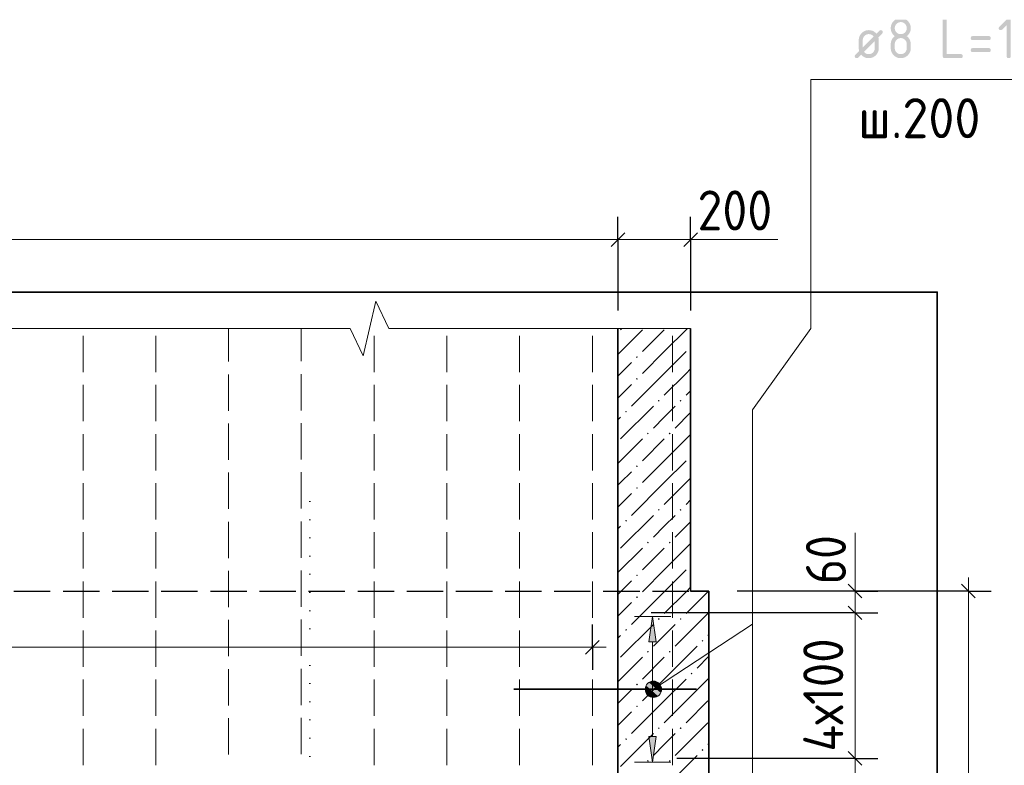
# Model space of a CAD drawing. Header units: millimetres. Extents: x 0 to 50400, y 0 to 35640.
# Tile 5 of 18: x 17045 to 23540, y 11374 to 16293. Entities that reach past the tile are written whole.
import ezdxf

# ---------------------------------------------------------------- set-up
doc = ezdxf.new("R2010")
doc.units = ezdxf.units.MM
for name, pattern in [('______2', [324, 240, -84]), ('______5', [1320, 960, -120, 120, -120]), ('______9', [120, 0, -120])]:
    doc.linetypes.add(name, pattern=pattern)
for name, color, linetype, lineweight in [('Standard', 7, 'Continuous', 25), ('ЖБ Стена верхний уровень', 7, 'Continuous', 35), ('Позиционная метка линия выноска', 7, 'Continuous', 13), ('Примечания', 7, 'Continuous', 13), ('Размерная линия_ общее', 7, 'Continuous', 13), ('Сечения символ', 7, 'Continuous', 25)]:
    doc.layers.add(name, color=color, linetype=linetype, lineweight=lineweight)
doc.layers.add('Оси', color=7, linetype='______5', true_color=0x656565)
doc.layers.add('Стена обрамление П-обр.', color=7, linetype='Continuous', true_color=0xa0a0a0)
doc.layers.add('Размерная выноска', color=7, linetype='Continuous')
doc.styles.add('ISOCPEUR', font='txt')

msp = doc.modelspace()

# ---------------------------------------------------------------- hatches: boundary and pattern name
at = {"layer": 'ЖБ Стена верхний уровень', "linetype": 'Continuous', "lineweight": 18, "transparency": 33554687}
for points in [[(21110.7, 14067.5), (21116.7, 14073.5), (21122.7, 14067.5), (21116.7, 14061.5)], [(21110.7, 13923.5), (21116.7, 13929.5), (21122.7, 13923.5), (21116.7, 13917.5)], [(21254.7, 13779.5), (21260.7, 13785.5), (21266.7, 13779.5), (21260.7, 13773.5)], [(21398.7, 13779.5), (21404.7, 13785.5), (21410.7, 13779.5), (21404.7, 13773.5)], [(21038.7, 13707.5), (21044.7, 13713.5), (21050.7, 13707.5), (21044.7, 13701.5)], [(21182.7, 13563.5), (21188.7, 13569.5), (21194.7, 13563.5), (21188.7, 13557.5)], [(21326.7, 13563.5), (21332.7, 13569.5), (21338.7, 13563.5), (21332.7, 13557.5)], [(21110.7, 13347.5), (21116.7, 13353.5), (21122.7, 13347.5), (21116.7, 13341.5)], [(21110.7, 13203.5), (21116.7, 13209.5), (21122.7, 13203.5), (21116.7, 13197.5)], [(21254.7, 13059.5), (21260.7, 13065.5), (21266.7, 13059.5), (21260.7, 13053.5)], [(21398.7, 13059.5), (21404.7, 13065.5), (21410.7, 13059.5), (21404.7, 13053.5)], [(21038.7, 12987.5), (21044.7, 12993.5), (21050.7, 12987.5), (21044.7, 12981.5)], [(21182.7, 12843.5), (21188.7, 12849.5), (21194.7, 12843.5), (21188.7, 12837.5)], [(21326.7, 12843.5), (21332.7, 12849.5), (21338.7, 12843.5), (21332.7, 12837.5)], [(21110.7, 12627.5), (21116.7, 12633.5), (21122.7, 12627.5), (21116.7, 12621.5)], [(21110.7, 12483.5), (21116.7, 12489.5), (21122.7, 12483.5), (21116.7, 12477.5)], [(21254.7, 12339.5), (21260.7, 12345.5), (21266.7, 12339.5), (21260.7, 12333.5)], [(21398.7, 12339.5), (21404.7, 12345.5), (21410.7, 12339.5), (21404.7, 12333.5)], [(21038.7, 12267.5), (21044.7, 12273.5), (21050.7, 12267.5), (21044.7, 12261.5)], [(21542.7, 12195.5), (21548.7, 12201.5), (21554.7, 12195.5), (21548.7, 12189.5)], [(21182.7, 12123.5), (21188.7, 12129.5), (21194.7, 12123.5), (21188.7, 12117.5)], [(21326.7, 12123.5), (21332.7, 12129.5), (21338.7, 12123.5), (21332.7, 12117.5)], [(21470.7, 11979.5), (21476.7, 11985.5), (21482.7, 11979.5), (21476.7, 11973.5)], [(21110.7, 11907.5), (21116.7, 11913.5), (21122.7, 11907.5), (21116.7, 11901.5)], [(21110.7, 11763.5), (21116.7, 11769.5), (21122.7, 11763.5), (21116.7, 11757.5)], [(21254.7, 11619.5), (21260.7, 11625.5), (21266.7, 11619.5), (21260.7, 11613.5)], [(21398.7, 11619.5), (21404.7, 11625.5), (21410.7, 11619.5), (21404.7, 11613.5)], [(21038.7, 11547.5), (21044.7, 11553.5), (21050.7, 11547.5), (21044.7, 11541.5)], [(21542.7, 11475.5), (21548.7, 11481.5), (21554.7, 11475.5), (21548.7, 11469.5)], [(21182.7, 11403.5), (21188.7, 11409.5), (21194.7, 11403.5), (21188.7, 11397.5)], [(21326.7, 11403.5), (21332.7, 11409.5), (21338.7, 11403.5), (21332.7, 11397.5)]]:
    msp.add_hatch(color=7, dxfattribs=at).paths.add_polyline_path(points, flags=16)
at = {"layer": 'Позиционная метка линия выноска', "linetype": 'Continuous', "lineweight": 13, "transparency": 33554687}
for points in [[(21171.5, 11873.3), (21228.1, 11822.6), (21177.1, 11900.3)], [(21177.1, 11900.3), (21254.8, 11831.1), (21195.5, 11921.4)], [(21177.1, 11900.3), (21228.1, 11822.6), (21254.8, 11831.1)], [(21195.5, 11921.4), (21273.2, 11852.3), (21222.2, 11929.9)], [(21195.5, 11921.4), (21254.8, 11831.1), (21273.2, 11852.3)], [(21222.2, 11929.9), (21273.2, 11852.3), (21278.8, 11879.2)], [(21222.2, 11929.9), (21278.8, 11879.2), (21249.2, 11924.3)], [(21249.2, 11924.3), (21278.8, 11879.2), (21270.3, 11905.9)], [(21201.2, 11828.2), (21171.5, 11873.3), (21180, 11846.6)], [(21171.5, 11873.3), (21201.2, 11828.2), (21228.1, 11822.6)]]:
    msp.add_hatch(color=7, dxfattribs=at).paths.add_polyline_path(points)
at = {"layer": 'Стена обрамление П-обр.', "linetype": 'Continuous', "lineweight": 13, "transparency": 33554687}
h = msp.add_hatch(color=7, dxfattribs=at)
h.paths.add_polyline_path([(22856.7, 16066.1), (22860.9, 16066.1), (22864.7, 16066.8), (22868.5, 16067.5), (22872, 16069), (22875.5, 16070.4), (22878.7, 16072.6), (22881.8, 16074.7), (22884.7, 16077.6), (22887.6, 16080.5), (22889.7, 16083.7), (22891.9, 16086.9), (22893.3, 16090.4), (22894.7, 16093.9), (22895.4, 16097.7), (22896.2, 16101.6), (22896.2, 16105.7), (22896.2, 16132.1), (22896.2, 16136.2), (22895.4, 16140), (22894.7, 16143.8), (22893.3, 16147.3), (22891.8, 16150.8), (22889.7, 16154), (22887.5, 16157.2), (22884.6, 16160.1), (22881.7, 16163), (22878.5, 16165.2), (22875.3, 16167.3), (22871.9, 16168.8), (22868.4, 16170.2), (22864.6, 16170.9), (22860.8, 16171.7), (22856.7, 16171.7), (22852.6, 16171.7), (22848.8, 16171), (22845, 16170.2), (22841.5, 16168.8), (22838, 16167.4), (22834.8, 16165.2), (22831.6, 16163), (22828.7, 16160.2), (22825.9, 16157.3), (22823.7, 16154.1), (22821.6, 16150.9), (22820.2, 16147.4), (22818.7, 16143.9), (22818, 16140.1), (22817.3, 16136.2), (22817.3, 16132.1), (22817.3, 16105.7), (22817.3, 16101.6), (22818, 16097.7), (22818.7, 16093.9), (22820.2, 16090.4), (22821.6, 16086.9), (22823.7, 16083.7), (22825.9, 16080.5), (22828.7, 16077.6), (22831.6, 16074.7), (22834.8, 16072.6), (22838, 16070.4), (22841.5, 16069), (22845, 16067.5), (22848.8, 16066.8), (22852.6, 16066.1)])
h.paths.add_polyline_path([(22856.7, 16039.7), (22853.3, 16039.7), (22850, 16040), (22846.7, 16040.3), (22843.6, 16040.9), (22840.4, 16041.5), (22837.3, 16042.4), (22834.3, 16043.3), (22831.4, 16044.5), (22828.5, 16045.7), (22825.7, 16047.2), (22822.9, 16048.7), (22820.3, 16050.5), (22817.6, 16052.3), (22815.1, 16054.4), (22812.5, 16056.5), (22810.1, 16059), (22807.7, 16061.4), (22805.6, 16063.9), (22803.5, 16066.4), (22801.7, 16069.1), (22799.9, 16071.8), (22798.4, 16074.6), (22796.9, 16077.4), (22795.7, 16080.3), (22794.5, 16083.2), (22793.6, 16086.2), (22792.7, 16089.3), (22792.1, 16092.5), (22791.5, 16095.6), (22791.1, 16098.9), (22790.8, 16102.2), (22790.8, 16105.7), (22790.8, 16132.1), (22790.8, 16136.2), (22791.3, 16140.1), (22791.7, 16144), (22792.5, 16147.7), (22793.3, 16151.4), (22794.6, 16154.9), (22795.8, 16158.4), (22797.5, 16161.7), (22799.1, 16165), (22801.2, 16168.1), (22803.2, 16171.2), (22805.7, 16174.1), (22808.2, 16177), (22811.1, 16179.7), (22814, 16182.4), (22817.3, 16184.9), (22814, 16187.4), (22811.1, 16190.1), (22808.2, 16192.8), (22805.7, 16195.7), (22803.2, 16198.6), (22801.2, 16201.7), (22799.1, 16204.8), (22797.5, 16208.1), (22795.8, 16211.4), (22794.6, 16214.9), (22793.3, 16218.4), (22792.5, 16222.1), (22791.7, 16225.8), (22791.3, 16229.7), (22790.8, 16233.6), (22790.8, 16237.7), (22790.8, 16241.1), (22791.1, 16244.4), (22791.5, 16247.7), (22792.1, 16250.9), (22792.7, 16254), (22793.6, 16257.1), (22794.5, 16260.1), (22795.7, 16263), (22796.9, 16266), (22798.4, 16268.7), (22799.9, 16271.5), (22801.7, 16274.2), (22803.5, 16276.9), (22805.6, 16279.4), (22807.7, 16282), (22810.1, 16284.4), (22812.5, 16286.8), (22815.1, 16288.9), (22817.6, 16291), (22820.3, 16292.8), (22821.1, 16293.4), (22892.3, 16293.4), (22893.2, 16292.8), (22895.9, 16291), (22898.4, 16288.9), (22900.9, 16286.8), (22903.3, 16284.4), (22905.8, 16282), (22907.8, 16279.4), (22910, 16276.9), (22911.8, 16274.2), (22913.6, 16271.5), (22915.1, 16268.7), (22916.6, 16266), (22917.8, 16263), (22919, 16260.1), (22919.9, 16257.1), (22920.8, 16254), (22921.4, 16250.9), (22922, 16247.7), (22922.3, 16244.4), (22922.6, 16241.1), (22922.6, 16237.7), (22922.6, 16233.6), (22922.2, 16229.7), (22921.8, 16225.8), (22921, 16222.1), (22920.1, 16218.4), (22918.9, 16214.9), (22917.6, 16211.4), (22916, 16208.1), (22914.3, 16204.8), (22912.3, 16201.7), (22910.2, 16198.6), (22907.7, 16195.7), (22905.2, 16192.8), (22902.3, 16190.1), (22899.5, 16187.4), (22896.2, 16184.9), (22900.9, 16181.3), (22904.8, 16177.2), (22908.6, 16173.2), (22911.7, 16168.8), (22914.7, 16164.4), (22916.8, 16159.5), (22918.9, 16154.7), (22920.2, 16149.5), (22920.5, 16148.1), (22920.7, 16146.5), (22921, 16144.8), (22921.2, 16142.7), (22921.5, 16140.7), (22921.6, 16138.3), (22921.8, 16135.9), (22922, 16133.2), (22922.1, 16130.5), (22922.3, 16127.4), (22922.4, 16124.3), (22922.5, 16120.8), (22922.5, 16117.4), (22922.6, 16113.6), (22922.6, 16109.8), (22922.6, 16105.7), (22922.6, 16102.2), (22922.3, 16098.9), (22922, 16095.6), (22921.4, 16092.5), (22920.8, 16089.3), (22919.9, 16086.2), (22919, 16083.2), (22917.8, 16080.3), (22916.6, 16077.4), (22915.1, 16074.6), (22913.6, 16071.8), (22911.8, 16069.1), (22910, 16066.4), (22907.8, 16063.9), (22905.8, 16061.4), (22903.3, 16059), (22900.9, 16056.5), (22898.4, 16054.4), (22895.9, 16052.3), (22893.2, 16050.5), (22890.5, 16048.7), (22887.8, 16047.2), (22885, 16045.7), (22882.1, 16044.5), (22879.1, 16043.3), (22876.1, 16042.4), (22873.1, 16041.5), (22869.9, 16040.9), (22866.7, 16040.3), (22863.4, 16040), (22860.1, 16039.7)], flags=16)
h.paths.add_polyline_path([(22856.7, 16198), (22860.9, 16198), (22864.7, 16198.7), (22868.5, 16199.5), (22872, 16200.9), (22875.5, 16202.3), (22878.7, 16204.5), (22881.8, 16206.6), (22884.7, 16209.5), (22887.6, 16212.4), (22889.7, 16215.6), (22891.9, 16218.8), (22893.3, 16222.3), (22894.7, 16225.8), (22895.4, 16229.6), (22896.2, 16233.4), (22896.2, 16237.6), (22896.2, 16241.7), (22895.4, 16245.5), (22894.7, 16249.3), (22893.3, 16252.8), (22891.8, 16256.3), (22889.7, 16259.5), (22887.5, 16262.7), (22884.6, 16265.6), (22881.7, 16268.5), (22878.5, 16270.7), (22875.3, 16272.8), (22871.9, 16274.3), (22868.4, 16275.7), (22864.6, 16276.5), (22860.8, 16277.2), (22856.7, 16277.2), (22852.6, 16277.2), (22848.8, 16276.5), (22845, 16275.7), (22841.5, 16274.3), (22838, 16272.9), (22834.8, 16270.7), (22831.6, 16268.6), (22828.7, 16265.7), (22825.9, 16262.8), (22823.7, 16259.6), (22821.6, 16256.4), (22820.2, 16252.9), (22818.7, 16249.4), (22818, 16245.6), (22817.3, 16241.7), (22817.3, 16237.6), (22817.3, 16233.4), (22818, 16229.6), (22818.7, 16225.8), (22820.2, 16222.3), (22821.6, 16218.8), (22823.7, 16215.6), (22825.9, 16212.4), (22828.7, 16209.5), (22831.6, 16206.6), (22834.8, 16204.5), (22838, 16202.3), (22841.5, 16200.9), (22845, 16199.5), (22848.8, 16198.7), (22852.6, 16198)])
for points in [[(23134, 16290.5), (23134, 16292.1), (23134.1, 16293.4), (23160.2, 16293.4), (23160.4, 16292.1), (23160.4, 16290.5), (23160.4, 16066.1), (23252.8, 16066.1), (23254.4, 16066.1), (23255.9, 16065.9), (23257.3, 16065.7), (23258.5, 16065.3), (23259.8, 16064.9), (23260.8, 16064.2), (23261.8, 16063.6), (23262.7, 16062.8), (23263.5, 16062), (23264.1, 16060.9), (23264.7, 16059.9), (23265.1, 16058.7), (23265.5, 16057.4), (23265.8, 16056), (23266, 16054.5), (23266, 16052.9), (23266, 16051.2), (23265.8, 16049.8), (23265.5, 16048.3), (23265.1, 16047.1), (23264.7, 16045.9), (23264.1, 16044.8), (23263.5, 16043.8), (23262.7, 16043), (23261.8, 16042.1), (23260.8, 16041.5), (23259.8, 16040.9), (23258.5, 16040.5), (23257.3, 16040.1), (23255.9, 16039.9), (23254.4, 16039.7), (23252.8, 16039.7), (23147.2, 16039.7), (23145.5, 16039.7), (23144.1, 16039.9), (23142.6, 16040.1), (23141.4, 16040.5), (23140.1, 16040.9), (23139.1, 16041.5), (23138.1, 16042.1), (23137.3, 16043), (23136.4, 16043.8), (23135.8, 16044.8), (23135.2, 16045.9), (23134.8, 16047.1), (23134.4, 16048.3), (23134.2, 16049.8), (23134, 16051.2), (23134, 16052.9)], [(23555.9, 16258.7), (23525.5, 16228.3), (23524.6, 16227.3), (23523.5, 16226.6), (23522.5, 16225.9), (23521.3, 16225.4), (23520.2, 16224.9), (23518.9, 16224.7), (23517.7, 16224.5), (23516.3, 16224.5), (23514.7, 16224.5), (23513.2, 16224.7), (23511.8, 16224.9), (23510.6, 16225.3), (23509.3, 16225.7), (23508.3, 16226.3), (23507.3, 16226.9), (23506.4, 16227.8), (23505.6, 16228.6), (23505, 16229.6), (23504.4, 16230.7), (23504, 16231.9), (23503.5, 16233.1), (23503.3, 16234.6), (23503.1, 16236), (23503.1, 16237.7), (23503.1, 16239), (23503.4, 16240.3), (23503.6, 16241.5), (23504.1, 16242.7), (23504.5, 16243.8), (23505.3, 16244.9), (23506, 16245.9), (23506.9, 16246.9), (23553.5, 16293.4), (23582.2, 16293.4), (23582.4, 16292.1), (23582.4, 16290.5), (23582.4, 16052.9), (23582.4, 16051.2), (23582.1, 16049.8), (23581.9, 16048.3), (23581.5, 16047.1), (23581.1, 16045.9), (23580.5, 16044.8), (23579.9, 16043.8), (23579, 16043), (23578.2, 16042.1), (23577.2, 16041.5), (23576.2, 16040.9), (23574.9, 16040.5), (23573.7, 16040.1), (23572.2, 16039.9), (23570.8, 16039.7), (23569.1, 16039.7), (23567.5, 16039.7), (23566, 16039.9), (23564.6, 16040.1), (23563.4, 16040.5), (23562.1, 16040.9), (23561.1, 16041.5), (23560, 16042.1), (23559.2, 16043), (23558.4, 16043.8), (23557.8, 16044.8), (23557.1, 16045.9), (23556.7, 16047.1), (23556.3, 16048.3), (23556.1, 16049.8), (23555.9, 16051.2), (23555.9, 16052.9)], [(21243.9, 11564.3), (21219.9, 11396.2), (21195.9, 11564.3)]]:
    msp.add_hatch(color=7, dxfattribs=at).paths.add_polyline_path(points, flags=16)
h = msp.add_hatch(color=7, dxfattribs=at)
h.paths.add_polyline_path([(22708.8, 16176.6), (22710.2, 16172.6), (22710.8, 16168), (22711.5, 16163.5), (22711.5, 16158.4), (22711.5, 16105.6), (22711.5, 16102.2), (22711.2, 16098.9), (22710.9, 16095.6), (22710.3, 16092.4), (22709.7, 16089.3), (22708.8, 16086.2), (22707.9, 16083.2), (22706.7, 16080.2), (22705.5, 16077.3), (22704, 16074.5), (22702.5, 16071.8), (22700.7, 16069.1), (22698.9, 16066.4), (22696.8, 16063.9), (22694.7, 16061.4), (22692.2, 16058.9), (22689.9, 16056.5), (22687.3, 16054.4), (22684.8, 16052.3), (22682.1, 16050.5), (22679.5, 16048.7), (22676.7, 16047.2), (22673.9, 16045.7), (22671, 16044.5), (22668.1, 16043.3), (22665, 16042.4), (22662, 16041.5), (22658.8, 16040.9), (22655.7, 16040.3), (22652.4, 16040), (22649.1, 16039.7), (22645.7, 16039.7), (22641.9, 16039.7), (22638.3, 16040), (22634.6, 16040.4), (22631.2, 16041.1), (22627.7, 16041.8), (22624.4, 16042.9), (22621.1, 16044), (22617.9, 16045.5), (22614.8, 16046.9), (22611.8, 16048.7), (22608.8, 16050.5), (22606, 16052.7), (22603.2, 16054.9), (22600.6, 16057.4), (22597.9, 16060), (22595.4, 16062.9), (22576, 16043.5), (22575.1, 16042.5), (22574, 16041.8), (22573, 16041.1), (22571.8, 16040.6), (22570.6, 16040.1), (22569.3, 16039.9), (22568, 16039.7), (22566.7, 16039.7), (22565, 16039.7), (22563.6, 16039.9), (22562.1, 16040.1), (22560.9, 16040.5), (22559.6, 16040.9), (22558.6, 16041.5), (22557.6, 16042.1), (22556.7, 16043), (22555.9, 16043.8), (22555.3, 16044.8), (22554.7, 16045.8), (22554.3, 16047.1), (22553.9, 16048.3), (22553.7, 16049.8), (22553.4, 16051.2), (22553.4, 16052.9), (22553.4, 16054.2), (22553.7, 16055.5), (22553.9, 16056.8), (22554.4, 16058), (22554.9, 16059.2), (22555.6, 16060.2), (22556.3, 16061.3), (22557.3, 16062.2), (22582.4, 16087.4), (22581.1, 16091.4), (22580.4, 16096), (22579.8, 16100.5), (22579.8, 16105.6), (22579.8, 16158.4), (22579.8, 16161.8), (22580, 16165.1), (22580.3, 16168.4), (22580.9, 16171.6), (22581.6, 16174.7), (22582.5, 16177.8), (22583.4, 16180.8), (22584.6, 16183.7), (22585.8, 16186.6), (22587.3, 16189.4), (22588.8, 16192.2), (22590.6, 16194.9), (22592.4, 16197.5), (22594.5, 16200.1), (22596.6, 16202.6), (22599, 16205), (22601.4, 16207.4), (22603.9, 16209.6), (22606.5, 16211.7), (22609.1, 16213.5), (22611.8, 16215.3), (22614.6, 16216.8), (22617.4, 16218.3), (22620.3, 16219.5), (22623.2, 16220.7), (22626.2, 16221.6), (22629.3, 16222.5), (22632.4, 16223.1), (22635.6, 16223.7), (22638.9, 16224), (22642.2, 16224.3), (22645.6, 16224.3), (22649.4, 16224.3), (22653, 16224), (22656.7, 16223.6), (22660.2, 16222.9), (22663.6, 16222.1), (22666.9, 16221), (22670.3, 16220), (22673.4, 16218.5), (22676.6, 16217.1), (22679.5, 16215.3), (22682.5, 16213.4), (22685.3, 16211.3), (22688.1, 16209.1), (22690.7, 16206.6), (22693.4, 16204), (22695.8, 16201.1), (22715.2, 16220.5), (22716.2, 16221.5), (22717.2, 16222.2), (22718.3, 16222.9), (22719.5, 16223.4), (22720.6, 16223.8), (22721.9, 16224.1), (22723.2, 16224.3), (22724.6, 16224.3), (22726.3, 16224.3), (22727.7, 16224.1), (22729.1, 16223.9), (22730.4, 16223.5), (22731.6, 16223.1), (22732.6, 16222.5), (22733.7, 16221.8), (22734.5, 16221), (22735.3, 16220.2), (22735.9, 16219.2), (22736.6, 16218.1), (22737, 16216.9), (22737.4, 16215.7), (22737.6, 16214.2), (22737.8, 16212.8), (22737.8, 16211.1), (22737.8, 16209.7), (22737.6, 16208.4), (22737.3, 16207.2), (22736.9, 16206), (22736.4, 16204.8), (22735.7, 16203.7), (22734.9, 16202.7), (22734, 16201.7)], flags=16)
h.paths.add_polyline_path([(22685.1, 16152.9), (22613.9, 16081.7), (22615.3, 16079.8), (22616.9, 16078.1), (22618.5, 16076.3), (22620.3, 16074.9), (22622, 16073.4), (22623.8, 16072.2), (22625.7, 16071), (22627.7, 16070), (22629.6, 16069), (22631.7, 16068.3), (22633.8, 16067.6), (22636.1, 16067.1), (22638.3, 16066.6), (22640.6, 16066.3), (22643, 16066.1), (22645.5, 16066.1), (22649.6, 16066.1), (22653.4, 16066.8), (22657.2, 16067.6), (22660.7, 16069), (22664.2, 16070.5), (22667.4, 16072.6), (22670.6, 16074.8), (22673.5, 16077.7), (22676.4, 16080.6), (22678.5, 16083.8), (22680.7, 16087), (22682.2, 16090.5), (22683.6, 16094), (22684.3, 16097.8), (22685.1, 16101.6), (22685.1, 16105.7)])
h.paths.add_polyline_path([(22677.4, 16182.3), (22675.9, 16184.2), (22674.4, 16185.9), (22672.8, 16187.6), (22671.1, 16189.1), (22669.4, 16190.6), (22667.6, 16191.8), (22665.8, 16193), (22663.8, 16194), (22661.8, 16194.9), (22659.7, 16195.7), (22657.6, 16196.4), (22655.3, 16196.9), (22653.1, 16197.4), (22650.7, 16197.6), (22648.3, 16197.9), (22645.8, 16197.9), (22641.7, 16197.9), (22637.9, 16197.1), (22634.1, 16196.4), (22630.6, 16195), (22627.1, 16193.5), (22623.9, 16191.3), (22620.7, 16189.2), (22617.8, 16186.3), (22614.9, 16183.4), (22612.7, 16180.2), (22610.5, 16177), (22609.1, 16173.5), (22607.6, 16170), (22606.9, 16166.2), (22606.2, 16162.4), (22606.2, 16158.3), (22606.2, 16111.1)])
h = msp.add_hatch(color=7, dxfattribs=at)
h.paths.add_polyline_path([(23437.3, 16158.4), (23331.7, 16158.4), (23330.1, 16158.4), (23328.7, 16158.6), (23327.2, 16158.9), (23326, 16159.3), (23324.7, 16159.7), (23323.7, 16160.3), (23322.7, 16160.9), (23321.8, 16161.7), (23321, 16162.6), (23320.4, 16163.6), (23319.8, 16164.6), (23319.4, 16165.9), (23319, 16167.1), (23318.8, 16168.6), (23318.5, 16170), (23318.5, 16171.7), (23318.5, 16173.3), (23318.8, 16174.8), (23319, 16176.2), (23319.4, 16177.4), (23319.8, 16178.7), (23320.4, 16179.7), (23321, 16180.8), (23321.8, 16181.6), (23322.7, 16182.4), (23323.7, 16183), (23324.7, 16183.6), (23326, 16184.1), (23327.2, 16184.5), (23328.7, 16184.7), (23330.1, 16184.9), (23331.7, 16184.9), (23437.3, 16184.9), (23439, 16184.9), (23440.4, 16184.7), (23441.8, 16184.5), (23443.1, 16184.1), (23444.3, 16183.6), (23445.4, 16183), (23446.4, 16182.4), (23447.2, 16181.6), (23448, 16180.8), (23448.6, 16179.7), (23449.3, 16178.7), (23449.7, 16177.4), (23450.1, 16176.2), (23450.3, 16174.8), (23450.5, 16173.3), (23450.5, 16171.7), (23450.5, 16170), (23450.3, 16168.6), (23450.1, 16167.1), (23449.7, 16165.9), (23449.3, 16164.6), (23448.6, 16163.6), (23448, 16162.6), (23447.2, 16161.7), (23446.4, 16160.9), (23445.4, 16160.3), (23444.3, 16159.7), (23443.1, 16159.3), (23441.8, 16158.9), (23440.4, 16158.6), (23439, 16158.4)], flags=16)
h.paths.add_polyline_path([(23437.3, 16079.3), (23331.7, 16079.3), (23330.1, 16079.3), (23328.7, 16079.5), (23327.2, 16079.7), (23326, 16080.2), (23324.7, 16080.6), (23323.7, 16081.2), (23322.7, 16081.8), (23321.8, 16082.6), (23321, 16083.5), (23320.4, 16084.5), (23319.8, 16085.5), (23319.4, 16086.8), (23319, 16088), (23318.8, 16089.5), (23318.5, 16090.9), (23318.5, 16092.6), (23318.5, 16094.2), (23318.8, 16095.7), (23319, 16097.1), (23319.4, 16098.3), (23319.8, 16099.6), (23320.4, 16100.6), (23321, 16101.7), (23321.8, 16102.5), (23322.7, 16103.3), (23323.7, 16103.9), (23324.7, 16104.5), (23326, 16105), (23327.2, 16105.4), (23328.7, 16105.6), (23330.1, 16105.8), (23331.7, 16105.8), (23437.3, 16105.8), (23439, 16105.8), (23440.4, 16105.6), (23441.8, 16105.4), (23443.1, 16105), (23444.3, 16104.5), (23445.4, 16103.9), (23446.4, 16103.3), (23447.2, 16102.5), (23448, 16101.7), (23448.6, 16100.6), (23449.3, 16099.6), (23449.7, 16098.3), (23450.1, 16097.1), (23450.3, 16095.7), (23450.5, 16094.2), (23450.5, 16092.6), (23450.5, 16090.9), (23450.3, 16089.5), (23450.1, 16088), (23449.7, 16086.8), (23449.3, 16085.5), (23448.6, 16084.5), (23448, 16083.5), (23447.2, 16082.6), (23446.4, 16081.8), (23445.4, 16081.2), (23444.3, 16080.6), (23443.1, 16080.2), (23441.8, 16079.7), (23440.4, 16079.5), (23439, 16079.3)], flags=16)
msp.add_hatch(color=7, dxfattribs=at).paths.add_polyline_path([(21243.9, 12188.3), (21219.9, 12356.2), (21195.9, 12188.3)])

# ---------------------------------------------------------------- linework, layer by layer
at = {"layer": 'Standard', "color": 7, "linetype": 'Continuous', "lineweight": -3, "transparency": 33554687}
for p, q in [((20990.7, 14843), (20990.7, 14993)), ((21470.7, 14843), (21470.7, 14993)), ((20990.7, 14843), (20990.7, 14693)), ((20990.7, 14843), (20990.7, 14375.9)), ((21470.7, 14843), (21470.7, 14693)), ((21470.7, 14843), (21470.7, 14375.9)), ((22555.5, 12524.3), (22405.5, 12524.3)), ((22555.5, 12524.3), (22705.5, 12524.3)), ((22555.5, 12380.3), (22405.5, 12380.3)), ((22555.5, 12380.3), (22705.5, 12380.3)), ((20822.7, 12153.7), (20822.7, 12303.7)), ((20822.7, 12153.7), (20822.7, 12003.7)), ((22555.5, 11420.3), (22405.5, 11420.3)), ((22555.5, 11420.3), (22705.5, 11420.3))]:
    msp.add_line(p, q, dxfattribs=at)
at = {"layer": 'Standard', "color": 7, "linetype": 'Continuous', "lineweight": 25, "transparency": 33554687}
for p, q in [((20945.7, 14798), (21035.7, 14888)), ((21425.7, 14798), (21515.7, 14888)), ((22510.5, 12569.3), (22600.5, 12479.3)), ((22510.5, 12425.3), (22600.5, 12335.3)), ((20777.7, 12108.7), (20867.7, 12198.7)), ((22510.5, 11465.3), (22600.5, 11375.3))]:
    msp.add_line(p, q, dxfattribs=at)
at = {"layer": 'Standard', "color": 7, "linetype": 'Continuous', "lineweight": 13, "transparency": 33554687}
for p, q in [((9110.7, 14843), (20990.7, 14843)), ((20990.7, 14843), (21470.7, 14843)), ((21470.7, 14843), (21560.7, 14843)), ((19395.1, 14435.9), (19310.4, 14075.9)), ((19479.8, 14255.9), (19395.1, 14435.9)), ((17234.7, 14255.9), (15243.8, 14255.9)), ((19225.6, 14255.9), (17234.7, 14255.9)), ((19310.4, 14075.9), (19225.6, 14255.9)), ((21470.7, 14255.9), (19479.8, 14255.9)), ((22555.5, 12524.3), (22555.5, 12614.3)), ((22555.5, 12380.3), (22555.5, 11420.3)), ((9398.7, 12153.7), (20822.7, 12153.7)), ((20822.7, 12153.7), (20912.7, 12153.7)), ((22555.5, 11420.3), (22555.5, 6140.3))]:
    msp.add_line(p, q, dxfattribs=at)
at = {"layer": 'Standard', "color": 254, "linetype": 'Continuous', "lineweight": 35, "true_color": 0xc4c4ff, "transparency": 33554687}
msp.add_lwpolyline([(4087.7, 4155.8), (23097.1, 4155.8), (23097.1, 14495.9), (4087.7, 14495.9)], dxfattribs=at)
at = {"layer": 'Standard', "color": 7, "linetype": 'Continuous', "lineweight": -3, "transparency": 33554687}
for points in [[(22555.5, 12524.3), (22535.1, 12524.3), (22535.1, 12524.3), (22535.1, 12524.3), (22535.1, 12524.3), (22535, 12524.3), (22535, 12524.3), (21777, 12524.3)], [(22555.5, 12380.3), (22535.1, 12380.3), (22535.1, 12380.3), (22535.1, 12380.3), (22535.1, 12380.3), (22532.7, 12380.3), (22532.7, 12380.3), (21210.6, 12380.3)], [(22555.5, 11420.3), (22535.1, 11420.3), (22535.1, 11420.3), (22535.1, 11420.3), (22535.1, 11420.3), (21379.5, 11420.3)]]:
    msp.add_lwpolyline(points, dxfattribs=at)
at = {"layer": 'Standard', "color": 7, "linetype": 'Continuous', "lineweight": 13, "transparency": 33554687}
msp.add_lwpolyline([(22555.5, 12524.3), (22555.5, 12465.1), (22555.5, 12465.1), (22555.5, 12380.3)], dxfattribs=at)
at = {"layer": 'ЖБ Стена верхний уровень', "color": 7, "linetype": 'Continuous', "lineweight": 35, "transparency": 33554687}
for p, q in [((20990.7, 14255.9), (20990.7, 12524.3)), ((21470.7, 12524.3), (21470.7, 14255.9)), ((20990.7, 12524.3), (20990.7, 5948.3)), ((21590.7, 12524.3), (21470.7, 12524.3)), ((21590.7, 5948.3), (21590.7, 12524.3))]:
    msp.add_line(p, q, dxfattribs=at)
at = {"layer": 'ЖБ Стена верхний уровень', "color": 251, "linetype": 'Continuous', "lineweight": 18, "true_color": 0x494949, "transparency": 33554687}
for p, q in [((21152.7, 14247.5), (20990.7, 14085.5)), ((21017, 14255.9), (21008.7, 14247.5)), ((21296.7, 14247.5), (21152.7, 14103.5)), ((21296.7, 14103.5), (21449, 14255.9)), ((21296.7, 14103.5), (21152.7, 13959.5)), ((21440.7, 14103.5), (21296.7, 13959.5)), ((21008.7, 13959.5), (21080.7, 14031.5)), ((21440.7, 13959.5), (21470.7, 13989.5)), ((20990.7, 13941.6), (21008.7, 13959.5)), ((21296.7, 13959.5), (21080.7, 13743.5)), ((21440.7, 13959.5), (21296.7, 13815.5)), ((21080.7, 13887.5), (20990.7, 13797.5)), ((21470.7, 13845.5), (21440.7, 13815.5)), ((21224.7, 13743.5), (21008.7, 13527.5)), ((21296.7, 13671.5), (21368.7, 13743.5)), ((21008.7, 13671.5), (20990.7, 13653.6)), ((21224.7, 13599.5), (21296.7, 13671.5)), ((21470.7, 13701.6), (21368.7, 13599.5)), ((21152.7, 13527.5), (20990.7, 13365.5)), ((21296.7, 13527.5), (21152.7, 13383.5)), ((21296.7, 13383.5), (21470.7, 13557.6)), ((21296.7, 13383.5), (21152.7, 13239.5)), ((21440.7, 13383.5), (21296.7, 13239.5)), ((21008.7, 13239.5), (21080.7, 13311.5)), ((21440.7, 13239.5), (21470.7, 13269.5)), ((20990.7, 13221.6), (21008.7, 13239.5)), ((21296.7, 13239.5), (21080.7, 13023.5)), ((21440.7, 13239.5), (21296.7, 13095.5)), ((21080.7, 13167.5), (20990.7, 13077.5)), ((21470.7, 13125.5), (21440.7, 13095.5)), ((21224.7, 13023.5), (21008.7, 12807.5)), ((21296.7, 12951.5), (21368.7, 13023.5)), ((21008.7, 12951.5), (20990.7, 12933.6)), ((21224.7, 12879.5), (21296.7, 12951.5)), ((21470.7, 12981.6), (21368.7, 12879.5)), ((21152.7, 12807.5), (20990.7, 12645.5)), ((21296.7, 12807.5), (21152.7, 12663.5)), ((21296.7, 12663.5), (21470.7, 12837.6)), ((21296.7, 12663.5), (21157.4, 12524.3)), ((21440.7, 12663.5), (21301.4, 12524.3)), ((21013.4, 12524.3), (21080.7, 12591.5)), ((21445.4, 12524.3), (21470.7, 12549.5)), ((20990.7, 12501.6), (21008.7, 12519.5)), ((21008.7, 12519.5), (21013.4, 12524.3)), ((21296.7, 12519.5), (21080.7, 12303.5)), ((21157.4, 12524.3), (21152.7, 12519.5)), ((21301.4, 12524.3), (21296.7, 12519.5)), ((21440.7, 12519.5), (21296.7, 12375.5)), ((21440.7, 12519.5), (21445.4, 12524.3)), ((21584.7, 12519.5), (21440.7, 12375.5)), ((21080.7, 12447.5), (20990.7, 12357.5)), ((21584.7, 12375.5), (21368.7, 12159.5)), ((21224.7, 12303.5), (21008.7, 12087.5)), ((21296.7, 12231.5), (21368.7, 12303.5)), ((21008.7, 12231.5), (20990.7, 12213.6)), ((21224.7, 12159.5), (21296.7, 12231.5)), ((21590.7, 12237.6), (21584.7, 12231.5)), ((21296.7, 11943.5), (21512.7, 12159.5)), ((21152.7, 12087.5), (20990.7, 11925.5)), ((21296.7, 12087.5), (21152.7, 11943.5)), ((21590.7, 12093.6), (21512.7, 12015.5)), ((21296.7, 11943.5), (21152.7, 11799.5)), ((21440.7, 11943.5), (21296.7, 11799.5)), ((21440.7, 11799.5), (21590.7, 11949.5)), ((21008.7, 11799.5), (21080.7, 11871.5)), ((20990.7, 11781.6), (21008.7, 11799.5)), ((21296.7, 11799.5), (21080.7, 11583.5)), ((21440.7, 11799.5), (21296.7, 11655.5)), ((21584.7, 11799.5), (21440.7, 11655.5)), ((21080.7, 11727.5), (20990.7, 11637.5)), ((21584.7, 11655.5), (21368.7, 11439.5)), ((21224.7, 11583.5), (21008.7, 11367.5)), ((21296.7, 11511.5), (21368.7, 11583.5)), ((21008.7, 11511.5), (20990.7, 11493.6)), ((21224.7, 11439.5), (21296.7, 11511.5)), ((21590.7, 11517.6), (21584.7, 11511.5)), ((21296.7, 11223.5), (21512.7, 11439.5))]:
    msp.add_line(p, q, dxfattribs=at)
at = {"layer": 'ЖБ Стена верхний уровень', "color": 253, "linetype": '______2', "lineweight": -3, "true_color": 0xababab, "transparency": 33554687}
msp.add_line((15062.7, 12524.3), (21470.7, 12524.3), dxfattribs=at)
at = {"layer": 'Оси', "color": 8, "linetype": '______5', "lineweight": -3, "transparency": 33554687}
msp.add_line((20990.7, 14255.9), (20990.7, 2959.3), dxfattribs=at)
at = {"layer": 'Позиционная метка линия выноска', "color": 7, "linetype": 'Continuous', "lineweight": 13, "transparency": 33554687}
for p, q in [((21225.2, 11876.2), (21878.4, 12305.2)), ((21195.5, 11921.4), (21195.5, 11921.4)), ((21270.3, 11905.9), (21270.3, 11905.9)), ((21180, 11846.6), (21180, 11846.6)), ((21254.8, 11831.1), (21254.8, 11831.1))]:
    msp.add_line(p, q, dxfattribs=at)
msp.add_lwpolyline([(21233.5, 8513.8), (21878.4, 9158.6), (21878.4, 13718.6), (22263.3, 14255.9), (22263.3, 15898.9), (25051.6, 15898.9)], dxfattribs=at)
msp.add_circle((21225.2, 11876.2), 54, dxfattribs=at)
at = {"layer": 'Примечания', "color": 7, "linetype": '______2', "lineweight": 13, "transparency": 33554687}
for p, q in [((17462.7, 11375.9), (17462.7, 14255.9)), ((17942.7, 11375.9), (17942.7, 14255.9)), ((18422.7, 11445.5), (18422.7, 14255.9)), ((18902.7, 11447.9), (18902.7, 14255.9)), ((19382.7, 11375.9), (19382.7, 14255.9)), ((19862.7, 11375.9), (19862.7, 14255.9)), ((20342.7, 11375.9), (20342.7, 14255.9)), ((20822.7, 11375.9), (20822.7, 14255.9)), ((21350.7, 11375.9), (21350.7, 14255.9))]:
    msp.add_line(p, q, dxfattribs=at)
at = {"layer": 'Размерная выноска', "color": 7, "linetype": 'Continuous', "lineweight": 13, "transparency": 33554687}
msp.add_line((21470.7, 14843), (22046.7, 14843), dxfattribs=at)
at = {"layer": 'Размерная выноска', "color": 251, "linetype": 'Continuous', "lineweight": 13, "true_color": 0x656565, "transparency": 33554687}
msp.add_line((22555.5, 12524.3), (22555.5, 12908.3), dxfattribs=at)
at = {"layer": 'Размерная линия_ общее', "color": 7, "linetype": 'Continuous', "lineweight": 13, "transparency": 33554687}
msp.add_line((23302.6, 12524.3), (23302.6, 12614.3), dxfattribs=at)
at = {"layer": 'Размерная линия_ общее', "color": 7, "linetype": 'Continuous', "lineweight": 25, "transparency": 33554687}
msp.add_line((23257.6, 12569.3), (23347.6, 12479.3), dxfattribs=at)
at = {"layer": 'Размерная линия_ общее', "color": 7, "linetype": 'Continuous', "lineweight": -3, "transparency": 33554687}
for q in [(22270.2, 12524.3), (23152.6, 12524.3), (23452.6, 12524.3)]:
    msp.add_line((23302.6, 12524.3), q, dxfattribs=at)
at = {"layer": 'Размерная линия_ общее', "color": 7, "linetype": 'Continuous', "lineweight": 13, "transparency": 33554687}
msp.add_lwpolyline([(23302.6, 12524.3), (23302.6, 8796.3), (23302.6, 8796.3), (23302.6, 5948.3)], dxfattribs=at)
at = {"layer": 'Сечения символ', "color": 7, "linetype": '______9', "lineweight": 13, "transparency": 33554687}
msp.add_line((18959.7, 13114.8), (18959.7, 4110.8), dxfattribs=at)
at = {"layer": 'Стена обрамление П-обр.', "color": 251, "linetype": 'Continuous', "lineweight": 13, "true_color": 0x494949, "transparency": 33554687}
for p, q in [((21219.9, 12356.2), (21099.9, 12356.2)), ((21219.9, 12356.2), (21195.9, 12188.3)), ((21243.9, 12188.3), (21219.9, 12356.2)), ((21219.9, 12356.2), (21339.9, 12356.2)), ((21219.9, 12356.2), (21219.9, 12356.2)), ((21195.9, 12188.3), (21243.9, 12188.3)), ((21219.9, 11564.3), (21219.9, 12188.3)), ((21219.9, 11396.2), (21195.9, 11564.3)), ((21195.9, 11564.3), (21243.9, 11564.3)), ((21243.9, 11564.3), (21219.9, 11396.2)), ((21219.9, 11396.2), (21099.9, 11396.2)), ((21219.9, 11396.2), (21339.9, 11396.2)), ((21219.9, 11396.2), (21219.9, 11396.2))]:
    msp.add_line(p, q, dxfattribs=at)
at = {"layer": 'Стена обрамление П-обр.', "color": 7, "linetype": 'Continuous', "lineweight": 35, "transparency": 33554687}
msp.add_line((21509.1, 11876.2), (20304.3, 11876.2), dxfattribs=at)

# ---------------------------------------------------------------- texts
at = {"layer": 'Standard', "color": 7, "linetype": 'Continuous', "lineweight": 25, "transparency": 33554687, "insert": (21515.7, 14903), "char_height": 264, "width": 674.395, "attachment_point": 7, "style": 'ISOCPEUR'}
msp.add_mtext('\\W0.91;200', dxfattribs=at)
at = {"layer": 'Standard', "color": 7, "linetype": 'Continuous', "lineweight": 25, "transparency": 33554687, "char_height": 264, "attachment_point": 7, "rotation": 90, "style": 'ISOCPEUR'}
for s, insert, width in [('\\W0.87;60', (22495.5, 12569.3), 484.709), ('\\W0.89;4х100', (22477.5, 11464.7), 1015.098)]:
    msp.add_mtext(s, dxfattribs=dict(at, insert=insert, width=width))
at = {"layer": 'Стена обрамление П-обр.', "color": 7, "linetype": 'Continuous', "lineweight": 13, "transparency": 33554687, "insert": (22576.1, 15511.7), "char_height": 264, "width": 1154.547, "attachment_point": 7, "style": 'ISOCPEUR'}
msp.add_mtext('\\W0.95;ш.200 ', dxfattribs=at)

doc.saveas('drawing.dxf')
